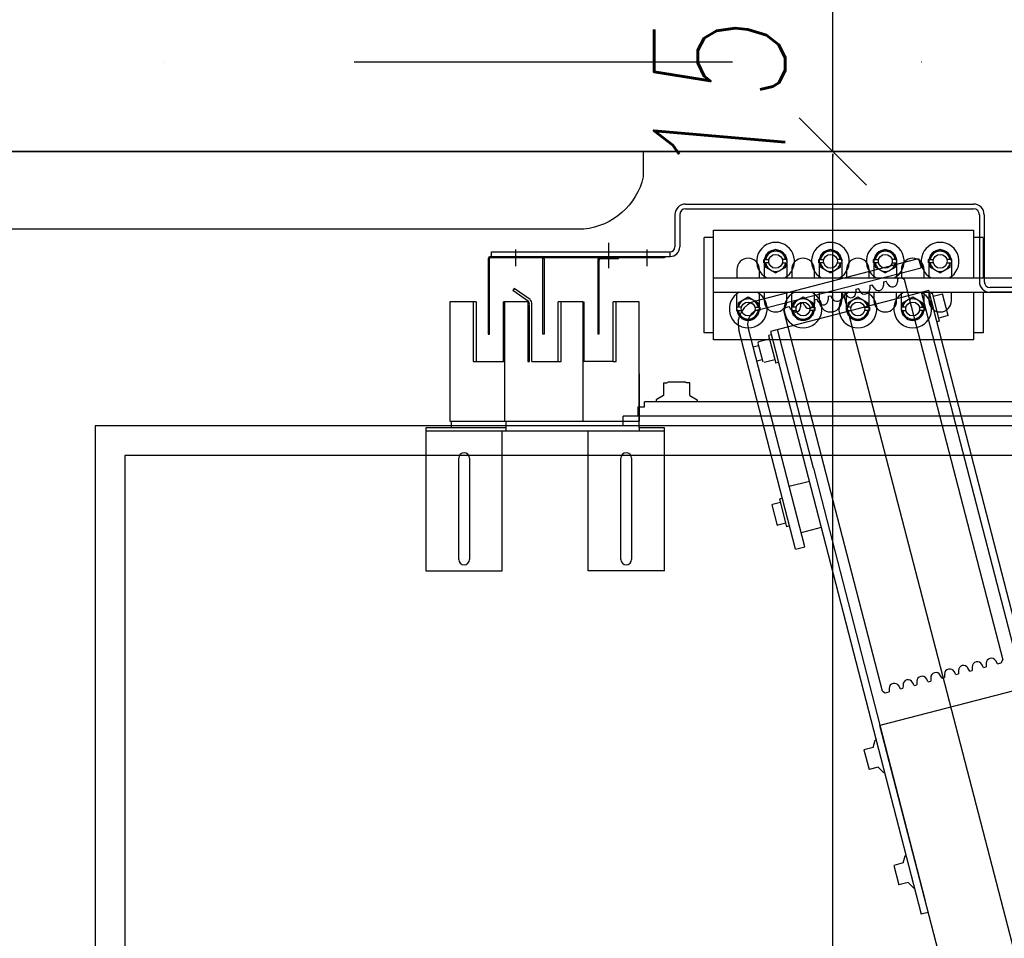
# Model space of a CAD drawing. Header units: millimetres. Extents: x 247761 to 294611, y 172579 to 236863.
# Tile 188 of 256: x 264717 to 265543, y 185720 to 186491. Entities that reach past the tile are written whole.
import ezdxf

# ---------------------------------------------------------------- set-up
doc = ezdxf.new("R2010")
doc.units = ezdxf.units.MM
doc.linetypes.add('ČERCHOVANÁ', pattern=[25.4, 12.7, -6.35, 0, -6.35])
for name, color, linetype in [('KOTY 50', 7, 'Continuous'), ('NOVÁ TENKÁ', 240, 'Continuous'), ('OSY', 7, 'Continuous'), ('ŽB', 3, 'Continuous')]:
    doc.layers.add(name, color=color, linetype=linetype)
doc.layers.add('PLOCHY_MISTNOSTI', color=180, linetype='Continuous', plot=False)
doc.styles.add('CS-ROMANS', font='romans.shx', dxfattribs={"width": 0.75, "oblique": 5})
doc.dimstyles.new('A_KÓTA_50', dxfattribs={"dimtxt": 110, "dimasz": 2, "dimexe": 100, "dimexo": 1500, "dimgap": 40, "dimtad": 1, "dimrnd": 1, "dimdsep": 46, "dimtxsty": 'CS-ROMANS', "dimblk": 'KOT_CARA20', "dimcen": 45, "dimse1": 1, "dimse2": 1, "dimclrd": 256, "dimclre": 256, "dimclrt": 256, "dimadec": 0, "dimazin": 0, "dimtfac": 1, "dimtix": 1, "dimtmove": 2, "dimatfit": 3, "dimldrblk": 'OBLIQUE', "dimfxl": 0, "dimtolj": 1, "dimarcsym": 0})

# ---------------------------------------------------------------- blocks, each defined once
blk = doc.blocks.new('KOT_CARA20')
for p, q in [((0, 20), (0, -20)), ((0, 0), (14.14, 14.14)), ((0, 0), (-14.14, -14.14))]:
    blk.add_line(p, q)
blk = doc.blocks.new('*D375')
at = {"layer": 'Defpoints', "color": 0, "ltscale": 5, "transparency": 16777216}
for p in [(265399.52, 186380.26), (265439.52, 186380.26), (265469.52, 183530.26)]:
    blk.add_point(p, dxfattribs=at)
at = {"layer": 'KOTY 50', "lineweight": -2, "ltscale": 5, "transparency": 16777216}
blk.add_line((265399.52, 183532.26), (265399.52, 186378.26), dxfattribs=at)
at = {"layer": 'KOTY 50', "lineweight": -2, "ltscale": 5, "transparency": 16777216, "xscale": 2, "yscale": 2, "zscale": 2}
for p, rotation in [((265399.52, 186380.26), 90), ((265399.52, 183530.26), 270)]:
    blk.add_blockref('KOT_CARA20', p, dxfattribs=dict(at, rotation=rotation))
at = {"layer": 'KOTY 50', "ltscale": 5, "transparency": 16777216, "insert": (265304.52, 184955.26), "char_height": 110, "attachment_point": 5, "rotation": 90, "style": 'CS-ROMANS'}
blk.add_mtext('\\A1;2850', dxfattribs=at)
blk = doc.blocks.new('_OBLIQUE')
at = {"color": 0, "linetype": 'ByBlock', "ltscale": 15}
blk.add_line((-0.5, -0.5), (0.5, 0.5), dxfattribs=at)
blk = doc.blocks.new('*D376')
at = {"layer": 'Defpoints', "color": 0, "ltscale": 5, "transparency": 16777216}
for p in [(265399.52, 186530.26), (265459.52, 186530.26), (265439.52, 186380.26)]:
    blk.add_point(p, dxfattribs=at)
at = {"layer": 'KOTY 50', "lineweight": -2, "ltscale": 5, "transparency": 16777216}
for p, q in [((265399.52, 186532.26), (265399.52, 186534.26)), ((265399.52, 186380.26), (265399.52, 186530.26)), ((265399.52, 186378.26), (265399.52, 186376.26))]:
    blk.add_line(p, q, dxfattribs=at)
at = {"layer": 'KOTY 50', "lineweight": -2, "ltscale": 5, "transparency": 16777216, "xscale": 2, "yscale": 2, "zscale": 2}
for p, rotation in [((265399.52, 186530.26), 270), ((265399.52, 186380.26), 90)]:
    blk.add_blockref('KOT_CARA20', p, dxfattribs=dict(at, rotation=rotation))
at = {"layer": 'KOTY 50', "ltscale": 5, "transparency": 16777216, "insert": (265304.52, 186455.26), "char_height": 110, "attachment_point": 5, "rotation": 90, "style": 'CS-ROMANS'}
blk.add_mtext('\\A1;150', dxfattribs=at)
blk = doc.blocks.new('ev výtah')
at = {"layer": 'NOVÁ TENKÁ'}
for p, q in [((31110.44, 12972.41), (28910.44, 12972.41)), ((31110.44, 11297.41), (31110.44, 12972.41)), ((31085.44, 12947.41), (28935.44, 12947.41)), ((31085.44, 11297.41), (31085.44, 12947.41)), ((31108.84, 12694.76), (30988.84, 12694.76)), ((30988.84, 12694.76), (30988.84, 12630.76)), ((31105.84, 12494.76), (31105.84, 12694.76)), ((31108.84, 12673.76), (31108.84, 12694.76)), ((31108.84, 12627.76), (31108.84, 12673.76)), ((31114.34, 12673.76), (31108.84, 12673.76)), ((30998.34, 12667.26), (31045.79, 12667.26)), ((31045.79, 12667.26), (31083.34, 12667.26)), ((31045.29, 12658.26), (30998.34, 12658.26)), ((31083.34, 12658.26), (31045.29, 12658.26)), ((31114.34, 12653.26), (31114.34, 12608.76)), ((31252.44, 12639.91), (31252.44, 12489.91)), ((31252.44, 12639.91), (31256.44, 12639.91)), ((31256.44, 12639.91), (31256.44, 12489.91)), ((30988.84, 12630.76), (31105.84, 12630.76)), ((31108.84, 12627.76), (31105.84, 12627.76)), ((31114.34, 12627.76), (31108.84, 12627.76)), ((31214.34, 12628.76), (31214.34, 12629.76)), ((31214.7, 12608.72), (31223.9, 12621.85)), ((31216.24, 12607.43), (31225.54, 12620.71)), ((31225.54, 12620.71), (31223.9, 12621.85)), ((31258.2, 12619.6), (31244.46, 12619.6)), ((31114.34, 12607.26), (31114.34, 12562.76)), ((31164.34, 12607.96), (31212.13, 12607.96)), ((31164.34, 12605.96), (31212.7, 12605.96)), ((31114.34, 12581.76), (31114.34, 12561.26)), ((31214.34, 12563.26), (31214.34, 12582.76)), ((30988.84, 12558.76), (31105.84, 12558.76)), ((30988.84, 12494.76), (30988.84, 12558.76)), ((30988.84, 12494.76), (30988.84, 12558.76)), ((31214.34, 12563.26), (31114.34, 12563.26)), ((31114.34, 12561.26), (31114.34, 12515.76)), ((31164.34, 12563.26), (31164.34, 12562.43)), ((31164.34, 12563.26), (31164.34, 12562.43)), ((31164.34, 12537.76), (31164.34, 12562.43)), ((31214.34, 12562.43), (31164.34, 12562.43)), ((31214.34, 12563.43), (31214.34, 12562.43)), ((31249.44, 12550.6), (31187.44, 12550.6)), ((31187.44, 12549.6), (31187.44, 12550.6)), ((31249.44, 12549.6), (31187.44, 12549.6)), ((31250.44, 12533.6), (31250.44, 12548.6)), ((31251.44, 12533.6), (31251.44, 12548.6)), ((31263.84, 12541.6), (31242.58, 12541.6)), ((31164.34, 12537.76), (31214.34, 12537.76)), ((31251.44, 12533.6), (31250.44, 12533.6)), ((30998.34, 12531.26), (31045.55, 12531.26)), ((31045.55, 12531.26), (31083.34, 12531.26)), ((31110.6, 12529.41), (31118.44, 12529.41)), ((31118.44, 12196.91), (31118.44, 12529.41)), ((31045.55, 12522.26), (30998.34, 12522.26)), ((31083.34, 12522.26), (31045.55, 12522.26)), ((31108.84, 12515.76), (31105.84, 12515.76)), ((31108.84, 12494.76), (31108.84, 12515.76)), ((31108.84, 12515.76), (31153.84, 12515.76)), ((31154.34, 12515.76), (31114.34, 12515.76)), ((31126.44, 12516.91), (31118.44, 12516.91)), ((31126.44, 12516.91), (31126.44, 12511.41)), ((31126.44, 12511.41), (31130.44, 12511.41)), ((31130.44, 12196.01), (31130.44, 12511.41)), ((31258.2, 12509.6), (31244.46, 12509.6)), ((31132.16, 12501.66), (31130.44, 12501.66)), ((31135.77, 12495.41), (31132.16, 12501.66)), ((30988.84, 12494.76), (31108.84, 12494.76)), ((31146.44, 12495.41), (31135.77, 12495.41)), ((31146.44, 12495.41), (31146.44, 12492.41)), ((31146.44, 12492.41), (31146.81, 12492.41)), ((31146.81, 12492.41), (31147.44, 12491.32)), ((31147.44, 12491.32), (31147.44, 12477.49)), ((31252.44, 12489.91), (31256.44, 12489.91)), ((31287.44, 12485.91), (31260.44, 12485.91)), ((31146.44, 12476.41), (31146.81, 12476.41)), ((31146.44, 12473.41), (31146.44, 12476.41)), ((31146.81, 12476.41), (31147.44, 12477.49)), ((31287.44, 12481.91), (31260.44, 12481.91)), ((31292.44, 12476.91), (31292.44, 12235.41)), ((31296.44, 12476.91), (31296.44, 12235.41)), ((31132.16, 12467.16), (31130.44, 12467.16)), ((31135.77, 12473.41), (31132.16, 12467.16)), ((31135.77, 12473.41), (31146.44, 12473.41)), ((31188.44, 12461.41), (31268.44, 12461.41)), ((31188.44, 12453.41), (31188.44, 12461.41)), ((31268.44, 12453.41), (31268.44, 12461.41)), ((31182.44, 12235.41), (31182.44, 12453.41)), ((31182.44, 12453.41), (31274.44, 12453.41)), ((31222.44, 12453.41), (31222.44, 11953.41)), ((31234.44, 12453.41), (31234.44, 11953.41)), ((31274.44, 12453.41), (31274.44, 12235.41)), ((31203.55, 12432.88), (31198.66, 12424.41)), ((31207.03, 12432.88), (31203.55, 12432.88)), ((31209.85, 12434.19), (31207.03, 12434.19)), ((31207.03, 12434.19), (31207.03, 12430.05)), ((31208.44, 12433.91), (31217.44, 12433.91)), ((31209.85, 12430.05), (31209.85, 12434.19)), ((31213.33, 12432.88), (31209.85, 12432.88)), ((31218.22, 12424.41), (31213.33, 12432.88)), ((31217.44, 12433.91), (31222.44, 12433.91)), ((31241.44, 12433.91), (31234.44, 12433.91)), ((31007.05, 12384.76), (31191.01, 12432.3)), ((31009.05, 12377.02), (31193.01, 12424.56)), ((31198.66, 12424.41), (31203.55, 12415.94)), ((31213.33, 12415.94), (31218.22, 12424.41)), ((31179.78, 12416.21), (31164.09, 12412.16)), ((31164.93, 12417.3), (31166.12, 12412.68)), ((31176.55, 12420.31), (31177.74, 12415.69)), ((31207.03, 12414.63), (31207.03, 12418.76)), ((31209.85, 12418.76), (31209.85, 12414.63)), ((31215.37, 12417.95), (31250.66, 12281.43)), ((31165.78, 12402.03), (31163.45, 12411.06)), ((31183.21, 12406.53), (31180.87, 12415.57)), ((31203.55, 12415.94), (31207.03, 12415.94)), ((31209.85, 12414.63), (31207.03, 12414.63)), ((31207.63, 12415.94), (31242.91, 12279.43)), ((31208.44, 12414.91), (31217.44, 12414.91)), ((31209.85, 12415.94), (31213.33, 12415.94)), ((31222.44, 12410.91), (31215.44, 12410.91)), ((31217.44, 12414.91), (31222.44, 12414.91)), ((31234.44, 12414.91), (31241.44, 12414.91)), ((31239.44, 12410.91), (31234.44, 12410.91)), ((31243.55, 12409.88), (31238.66, 12401.41)), ((31248.44, 12410.91), (31239.44, 12410.91)), ((31247.03, 12409.88), (31243.55, 12409.88)), ((31247.03, 12407.05), (31247.03, 12411.19)), ((31247.03, 12411.19), (31249.85, 12411.19)), ((31249.85, 12411.19), (31249.85, 12407.05)), ((31253.33, 12409.88), (31249.85, 12409.88)), ((31258.22, 12401.41), (31253.33, 12409.88)), ((31189.64, 12405.61), (30700.71, 12279.25)), ((31044.24, 12404.7), (31026.82, 12400.2)), ((31027.02, 12399.42), (31026.82, 12400.2)), ((31044.24, 12404.7), (31044.45, 12403.93)), ((31046.12, 12397.44), (31044.45, 12403.93)), ((31074.86, 12369.75), (31191.14, 12399.8)), ((31186.11, 12407.28), (31162.87, 12401.28)), ((31163.5, 12398.86), (31162.87, 12401.28)), ((31186.74, 12404.86), (31186.11, 12407.28)), ((31224, 12272.99), (31189.64, 12405.61)), ((31238.66, 12401.41), (31243.55, 12392.94)), ((31253.33, 12392.94), (31258.22, 12401.41)), ((30887.84, 12311.85), (31207.28, 12394.64)), ((31049.03, 12398.19), (31025.79, 12392.19)), ((31026.41, 12389.77), (31025.79, 12392.19)), ((31028.69, 12392.94), (31027.02, 12399.42)), ((31049.65, 12395.77), (31049.03, 12398.19)), ((31207.28, 12394.64), (31209.72, 12393.21)), ((31209.72, 12393.21), (31210.56, 12389.97)), ((31215.44, 12391.91), (31222.44, 12391.91)), ((31239.44, 12391.91), (31234.44, 12391.91)), ((31248.44, 12391.91), (31239.44, 12391.91)), ((31243.55, 12392.94), (31247.03, 12392.94)), ((31247.03, 12395.76), (31247.03, 12391.63)), ((31247.03, 12391.63), (31249.85, 12391.63)), ((31249.85, 12391.63), (31249.85, 12395.76)), ((31249.85, 12392.94), (31253.33, 12392.94)), ((31007.05, 12384.76), (31009.05, 12377.02)), ((31063.78, 12373.09), (31059.4, 12390.03)), ((31203.55, 12386.88), (31198.66, 12378.41)), ((31207.03, 12386.88), (31203.55, 12386.88)), ((31209.85, 12388.19), (31207.03, 12388.19)), ((31207.03, 12388.19), (31207.03, 12384.05)), ((31208.03, 12388.54), (31210.56, 12389.97)), ((31208.44, 12387.91), (31217.44, 12387.91)), ((31209.85, 12384.05), (31209.85, 12388.19)), ((31213.33, 12386.88), (31209.85, 12386.88)), ((31218.22, 12378.41), (31213.33, 12386.88)), ((31217.44, 12387.91), (31222.44, 12387.91)), ((31241.44, 12387.91), (31234.44, 12387.91)), ((31025.05, 12363.08), (31020.67, 12380.02)), ((31198.66, 12378.41), (31203.55, 12369.94)), ((31213.02, 12380.47), (31210.11, 12380.5)), ((31211.04, 12376.92), (31213.57, 12378.36)), ((31213.02, 12380.47), (31213.57, 12378.36)), ((31213.33, 12369.94), (31218.22, 12378.41)), ((31074.86, 12369.75), (30711.89, 12275.95)), ((31203.55, 12369.94), (31207.03, 12369.94)), ((31207.03, 12368.63), (31207.03, 12372.76)), ((31209.85, 12368.63), (31207.03, 12368.63)), ((31208.44, 12368.91), (31217.44, 12368.91)), ((31209.85, 12372.76), (31209.85, 12368.63)), ((31209.85, 12369.94), (31213.33, 12369.94)), ((31216.03, 12368.86), (31213.12, 12368.88)), ((31214.05, 12365.31), (31216.58, 12366.74)), ((31216.03, 12368.86), (31216.58, 12366.74)), ((31217.44, 12368.91), (31222.44, 12368.91)), ((31234.44, 12368.91), (31241.44, 12368.91)), ((31222.44, 12364.91), (31215.44, 12364.91)), ((31239.44, 12364.91), (31234.44, 12364.91)), ((31243.55, 12363.88), (31238.66, 12355.41)), ((31248.44, 12364.91), (31239.44, 12364.91)), ((31247.03, 12363.88), (31243.55, 12363.88)), ((31247.03, 12361.05), (31247.03, 12365.19)), ((31247.03, 12365.19), (31249.85, 12365.19)), ((31249.85, 12365.19), (31249.85, 12361.05)), ((31253.33, 12363.88), (31249.85, 12363.88)), ((31258.22, 12355.41), (31253.33, 12363.88)), ((31219.04, 12357.24), (31216.13, 12357.26)), ((31217.06, 12353.69), (31219.59, 12355.12)), ((31219.04, 12357.24), (31219.59, 12355.12)), ((31238.66, 12355.41), (31243.55, 12346.94)), ((31253.33, 12346.94), (31258.22, 12355.41)), ((28799.89, 11715.83), (31220.68, 12344.14)), ((31209.85, 12342.19), (31207.03, 12342.19)), ((31207.03, 12342.19), (31207.03, 12338.05)), ((31208.44, 12341.91), (31217.44, 12341.91)), ((31209.85, 12338.05), (31209.85, 12342.19)), ((31215.44, 12345.91), (31222.44, 12345.91)), ((31217.44, 12341.91), (31222.44, 12341.91)), ((31222.06, 12345.62), (31219.14, 12345.65)), ((31220.07, 12342.07), (31222.6, 12343.51)), ((31222.06, 12345.62), (31222.6, 12343.51)), ((31239.44, 12345.91), (31234.44, 12345.91)), ((31241.44, 12341.91), (31234.44, 12341.91)), ((31248.44, 12345.91), (31239.44, 12345.91)), ((31243.55, 12346.94), (31247.03, 12346.94)), ((31247.03, 12349.76), (31247.03, 12345.63)), ((31247.03, 12345.63), (31249.85, 12345.63)), ((31249.85, 12345.63), (31249.85, 12349.76)), ((31249.85, 12346.94), (31253.33, 12346.94)), ((31203.55, 12340.88), (31198.66, 12332.41)), ((31207.03, 12340.88), (31203.55, 12340.88)), ((31213.33, 12340.88), (31209.85, 12340.88)), ((31218.22, 12332.41), (31213.33, 12340.88)), ((31225.07, 12334.01), (31222.15, 12334.03)), ((31225.07, 12334.01), (31225.61, 12331.89)), ((30838.57, 12327.28), (30822.12, 12323.03)), ((30840.58, 12319.53), (30838.57, 12327.28)), ((31198.66, 12332.41), (31203.55, 12323.94)), ((31207.03, 12322.63), (31207.03, 12326.76)), ((31209.85, 12326.76), (31209.85, 12322.63)), ((31213.33, 12323.94), (31218.22, 12332.41)), ((31223.08, 12330.46), (31225.61, 12331.89)), ((30824.12, 12315.28), (30822.12, 12323.03)), ((30840.58, 12319.53), (30846.7, 12317.84)), ((30846.7, 12317.84), (30846.9, 12317.04)), ((31203.55, 12323.94), (31207.03, 12323.94)), ((31209.85, 12322.63), (31207.03, 12322.63)), ((31208.44, 12322.91), (31217.44, 12322.91)), ((31209.85, 12323.94), (31213.33, 12323.94)), ((31222.44, 12318.91), (31215.44, 12318.91)), ((31217.44, 12322.91), (31222.44, 12322.91)), ((31228.08, 12322.39), (31225.16, 12322.42)), ((31226.09, 12318.84), (31228.63, 12320.28)), ((31228.08, 12322.39), (31228.63, 12320.28)), ((31234.44, 12322.91), (31241.44, 12322.91)), ((31239.44, 12318.91), (31234.44, 12318.91)), ((31243.55, 12317.88), (31238.66, 12309.41)), ((31248.44, 12318.91), (31239.44, 12318.91)), ((31247.03, 12317.88), (31243.55, 12317.88)), ((31247.03, 12315.05), (31247.03, 12319.19)), ((31247.03, 12319.19), (31249.85, 12319.19)), ((31249.85, 12319.19), (31249.85, 12315.05)), ((31253.33, 12317.88), (31249.85, 12317.88)), ((31258.22, 12309.41), (31253.33, 12317.88)), ((28799.14, 11779.89), (30859.05, 12313.98)), ((30824.12, 12315.28), (30819.59, 12310.83)), ((30819.59, 12310.83), (30819.79, 12310.03)), ((30890.33, 12192.96), (30859.05, 12313.98)), ((30887.84, 12311.84), (30886.41, 12309.41)), ((30886.41, 12309.41), (30887.24, 12306.17)), ((31231.09, 12310.78), (31228.18, 12310.8)), ((31231.09, 12310.78), (31231.64, 12308.66)), ((31238.66, 12309.41), (31243.55, 12300.94)), ((31253.33, 12300.94), (31258.22, 12309.41)), ((30741.76, 12302.26), (30725.3, 12298)), ((30743.76, 12294.51), (30741.76, 12302.26)), ((30890.16, 12306.15), (30887.24, 12306.17)), ((31229.1, 12307.22), (31231.64, 12308.66)), ((31243.55, 12300.94), (31247.03, 12300.94)), ((31247.03, 12303.76), (31247.03, 12299.63)), ((31249.85, 12299.63), (31249.85, 12303.76)), ((31249.85, 12300.94), (31253.33, 12300.94)), ((30727.3, 12290.26), (30725.3, 12298)), ((30743.76, 12294.51), (30749.88, 12292.81)), ((30749.88, 12292.81), (30750.08, 12292.02)), ((30889.71, 12296.67), (30892.24, 12298.11)), ((30889.71, 12296.67), (30890.25, 12294.55)), ((30893.17, 12294.53), (30890.25, 12294.55)), ((31233.5, 12293.49), (30914.06, 12210.69)), ((31203.55, 12294.88), (31198.66, 12286.41)), ((31207.03, 12294.88), (31203.55, 12294.88)), ((31209.85, 12296.19), (31207.03, 12296.19)), ((31207.03, 12296.19), (31207.03, 12292.05)), ((31208.44, 12295.91), (31217.44, 12295.91)), ((31209.85, 12292.05), (31209.85, 12296.19)), ((31213.33, 12294.88), (31209.85, 12294.88)), ((31218.22, 12286.41), (31213.33, 12294.88)), ((31215.44, 12299.91), (31222.44, 12299.91)), ((31217.44, 12295.91), (31222.44, 12295.91)), ((31234.1, 12299.16), (31231.19, 12299.18)), ((31234.94, 12295.92), (31233.5, 12293.49)), ((31234.1, 12299.16), (31234.94, 12295.92)), ((31239.44, 12299.91), (31234.44, 12299.91)), ((31241.44, 12295.91), (31234.44, 12295.91)), ((31248.44, 12299.91), (31239.44, 12299.91)), ((31247.03, 12299.63), (31249.85, 12299.63)), ((30727.3, 12290.26), (30722.77, 12285.81)), ((30722.77, 12285.81), (30722.97, 12285.01)), ((30892.72, 12285.05), (30895.25, 12286.49)), ((30892.72, 12285.05), (30893.27, 12282.94)), ((31198.66, 12286.41), (31203.55, 12277.94)), ((31213.33, 12277.94), (31218.22, 12286.41)), ((29162.43, 11744.97), (31222.42, 12279.09)), ((30702.21, 12273.44), (30700.71, 12279.25)), ((30896.18, 12282.91), (30893.27, 12282.94)), ((31203.55, 12277.94), (31207.03, 12277.94)), ((31207.03, 12276.63), (31207.03, 12280.76)), ((31209.85, 12276.63), (31207.03, 12276.63)), ((31208.44, 12276.91), (31217.44, 12276.91)), ((31209.85, 12280.76), (31209.85, 12276.63)), ((31209.85, 12277.94), (31213.33, 12277.94)), ((31217.44, 12276.91), (31222.44, 12276.91)), ((31234.44, 12276.91), (31241.44, 12276.91)), ((31250.66, 12281.43), (31242.91, 12279.43)), ((30734.99, 12146.61), (31224, 12272.99)), ((30895.73, 12273.44), (30898.26, 12274.87)), ((30895.73, 12273.44), (30896.28, 12271.32)), ((30899.19, 12271.3), (30896.28, 12271.32)), ((31198.41, 12263.8), (31221.64, 12269.8)), ((31222.44, 12272.91), (31215.44, 12272.91)), ((31219.22, 12269.18), (31221.22, 12261.43)), ((31221.02, 12272.22), (31221.64, 12269.8)), ((31239.44, 12272.91), (31234.44, 12272.91)), ((31243.55, 12271.88), (31238.66, 12263.41)), ((31248.44, 12272.91), (31239.44, 12272.91)), ((31247.03, 12271.88), (31243.55, 12271.88)), ((31247.03, 12269.05), (31247.03, 12273.19)), ((31247.03, 12273.19), (31249.85, 12273.19)), ((31249.85, 12273.19), (31249.85, 12269.05)), ((31253.33, 12271.88), (31249.85, 12271.88)), ((31258.22, 12263.41), (31253.33, 12271.88)), ((30898.74, 12261.82), (30901.27, 12263.26)), ((30898.74, 12261.82), (30899.29, 12259.71)), ((30902.2, 12259.68), (30899.29, 12259.71)), ((31197.78, 12266.22), (31198.41, 12263.8)), ((31202.83, 12256.68), (31200.83, 12264.42)), ((31202.83, 12256.68), (31221.22, 12261.43)), ((31238.66, 12263.41), (31243.55, 12254.94)), ((31253.33, 12254.94), (31258.22, 12263.41)), ((30901.75, 12250.21), (30904.28, 12251.64)), ((31215.44, 12253.91), (31222.44, 12253.91)), ((31239.44, 12253.91), (31234.44, 12253.91)), ((31248.44, 12253.91), (31239.44, 12253.91)), ((31243.55, 12254.94), (31247.03, 12254.94)), ((31247.03, 12257.76), (31247.03, 12253.63)), ((31247.03, 12253.63), (31249.85, 12253.63)), ((31249.85, 12253.63), (31249.85, 12257.76)), ((31249.85, 12254.94), (31253.33, 12254.94)), ((30901.75, 12250.21), (30902.3, 12248.09)), ((30905.21, 12248.07), (30902.3, 12248.09)), ((30904.76, 12238.59), (30907.29, 12240.03)), ((30904.76, 12238.59), (30905.31, 12236.47)), ((30908.22, 12236.45), (30905.31, 12236.47)), ((31222.44, 12235.41), (31182.44, 12235.41)), ((31188.44, 12227.41), (31188.44, 12235.41)), ((31274.44, 12235.41), (31234.44, 12235.41)), ((31268.44, 12227.41), (31268.44, 12235.41)), ((30907.77, 12226.97), (30910.31, 12228.41)), ((30907.77, 12226.97), (30908.32, 12224.86)), ((31222.44, 12227.41), (31188.44, 12227.41)), ((31287.44, 12230.41), (31231.44, 12230.41)), ((31287.44, 12226.41), (31231.44, 12226.41)), ((31268.44, 12227.41), (31234.44, 12227.41)), ((30911.23, 12224.83), (30908.32, 12224.86)), ((31226.44, 11914.41), (31226.44, 12221.41)), ((30910.78, 12215.36), (30913.32, 12216.79)), ((30910.78, 12215.36), (30911.62, 12212.12)), ((30911.62, 12212.12), (30914.06, 12210.69))]:
    blk.add_line(p, q, dxfattribs=at)
at = {"layer": 'NOVÁ TENKÁ', "ltscale": 0.25}
blk.add_lwpolyline([(31319.2, 13092.41), (31340.44, 13092.41), (31340.44, 12512.41), (31319.2, 12512.41), (31319.2, 12512.41, -0.320438), (31275.44, 12562.34), (31275.44, 12562.34), (31275.44, 13042.47), (31275.44, 13042.47, -0.320438), (31319.2, 13092.41)], format="xyb", close=True, dxfattribs=at)
at = {"layer": 'NOVÁ TENKÁ'}
for points in [[(31214.34, 12655.26), (31214.34, 12674.76), (31114.34, 12674.76), (31114.34, 12653.26)], [(31214.34, 12652.76), (31214.34, 12655.26), (31164.34, 12655.26), (31164.34, 12628.76)], [(31214.34, 12652.76), (31164.34, 12652.76), (31164.34, 12629.76), (31214.34, 12629.76)], [(31250.44, 12642.6), (31187.44, 12642.6), (31187.44, 12641.6), (31250.44, 12641.6)], [(31252.44, 12640.6), (31252.44, 12494.6), (31251.44, 12494.6), (31251.44, 12640.6)], [(31214.34, 12608.44), (31214.34, 12628.76), (31114.34, 12628.76), (31114.34, 12607.26)], [(31214.34, 12608.44), (31214.34, 12609.26), (31164.34, 12609.26), (31164.34, 12607.96)], [(31164.34, 12605.96), (31164.34, 12583.76), (31214.34, 12583.76)], [(31164.34, 12605.96), (31164.34, 12581.26), (31214.34, 12581.26), (31214.34, 12583.76)], [(31250.44, 12595.6), (31187.44, 12595.6), (31187.44, 12596.6), (31250.44, 12596.6)], [(31154.34, 12515.76), (31214.34, 12515.76), (31214.34, 12537.76)], [(31164.34, 12537.76), (31164.34, 12535.26), (31214.34, 12535.26), (31214.34, 12537.76)], [(31164.34, 12537.76), (31164.34, 12535.26), (31214.34, 12535.26), (31214.34, 12537.76)], [(31222.44, 11914.41), (31222.44, 11965.91), (31222.44, 12092.91), (31222.44, 12221.41)]]:
    blk.add_lwpolyline(points, dxfattribs=at)
for centre in [(31208.44, 12424.41), (31248.44, 12401.41), (31208.44, 12378.41), (31248.44, 12355.41), (31208.44, 12332.41), (31248.44, 12309.41), (31208.44, 12286.41), (31248.44, 12263.41)]:
    blk.add_circle(centre, 5.82, dxfattribs=at)
for centre, radius, start, end in [((30998.34, 12662.76), 4.5, 90, 180), ((31083.34, 12662.76), 4.5, 0, 90), ((30998.34, 12662.76), 4.5, 180, 270), ((31083.34, 12662.76), 4.5, 270, 0), ((31250.44, 12640.6), 2, 0, 90), ((31250.44, 12640.6), 1, 0, 90), ((31212.7, 12610.96), 5, 270, 315), ((31212.71, 12610.96), 3, 270, 315.01696), ((31250.44, 12597.6), 1, 270, 0), ((31250.44, 12597.6), 2, 270, 300), ((31250.44, 12597.6), 2, 300, 0), ((31249.44, 12548.6), 2, 0, 90), ((31249.44, 12548.6), 1, 0, 90), ((30998.34, 12526.76), 4.5, 90, 180), ((30998.34, 12526.76), 4.5, 180, 270), ((31083.34, 12526.76), 4.5, 0, 90), ((31083.34, 12526.76), 4.5, 270, 0), ((31260.44, 12489.91), 8, 180, 270), ((31260.44, 12489.91), 4, 180, 270), ((31287.44, 12476.91), 9, 0, 90), ((31287.44, 12476.91), 5, 0, 90), ((31196.01, 12412.94), 20, 14.4904, 104.4904), ((31208.44, 12424.41), 15.88, 28.17805, 331.82195), ((31208.44, 12424.41), 9.5, 90, 180), ((31208.44, 12424.41), 8.47, 99.59407, 260.40593), ((31208.44, 12424.41), 8.47, 279.59407, 80.40593), ((31241.44, 12424.41), 9.5, 0, 90), ((31196.01, 12412.94), 12, 14.4904, 104.4904), ((31208.44, 12424.41), 9.5, 180, 270), ((31241.44, 12424.41), 9.5, 270, 0), ((31180, 12415.34), 0.9, 14.4904, 104.4904), ((31248.44, 12401.41), 15.88, 208.17805, 151.82195), ((31215.44, 12401.41), 9.5, 90, 180), ((31248.44, 12401.41), 8.47, 99.59407, 260.40593), ((31248.44, 12401.41), 9.5, 0, 90), ((31248.44, 12401.41), 8.47, 279.59407, 80.40593), ((31215.44, 12401.41), 9.5, 180, 270), ((31248.44, 12401.41), 9.5, 270, 0), ((31208.44, 12378.41), 15.88, 28.17805, 331.82195), ((31208.44, 12378.41), 9.5, 90, 180), ((31208.44, 12378.41), 8.47, 99.59407, 260.40593), ((31210.15, 12384.8), 4.3, 119.53105, 269.53105), ((31208.44, 12378.41), 8.47, 279.59407, 80.40593), ((31241.44, 12378.41), 9.5, 0, 90), ((31208.44, 12378.41), 9.5, 180, 270), ((31213.16, 12373.18), 4.3, 119.53105, 269.53105), ((31241.44, 12378.41), 9.5, 270, 0), ((31248.44, 12355.41), 15.88, 208.17805, 151.82195), ((31215.44, 12355.41), 9.5, 90, 180), ((31216.17, 12361.56), 4.3, 119.53105, 269.53105), ((31248.44, 12355.41), 8.47, 99.59407, 260.40593), ((31248.44, 12355.41), 9.5, 0, 90), ((31248.44, 12355.41), 8.47, 279.59407, 80.40593), ((31215.44, 12355.41), 9.5, 180, 270), ((31219.18, 12349.95), 4.3, 119.53105, 269.53105), ((31248.44, 12355.41), 9.5, 270, 0), ((31208.44, 12332.41), 15.88, 28.17805, 331.82195), ((31208.44, 12332.41), 9.5, 90, 180), ((31222.19, 12338.33), 4.3, 119.53105, 269.53105), ((31241.44, 12332.41), 9.5, 0, 90), ((31208.44, 12332.41), 8.47, 99.59407, 260.40593), ((31208.44, 12332.41), 8.47, 279.59407, 80.40593), ((31208.44, 12332.41), 9.5, 180, 270), ((31225.2, 12326.72), 4.3, 119.53105, 269.53105), ((31248.44, 12309.41), 15.88, 208.17805, 151.82195), ((31241.44, 12332.41), 9.5, 270, 0), ((31215.44, 12309.41), 9.5, 90, 180), ((31228.21, 12315.1), 4.3, 119.53105, 269.53105), ((31248.44, 12309.41), 8.47, 99.59407, 260.40593), ((31248.44, 12309.41), 9.5, 0, 90), ((31248.44, 12309.41), 8.47, 279.59407, 80.40593), ((31215.44, 12309.41), 9.5, 180, 270), ((31248.44, 12309.41), 9.5, 270, 0), ((30890.12, 12301.85), 4.3, 299.53105, 89.53105), ((31208.44, 12286.41), 15.88, 28.17805, 331.82195), ((31231.22, 12303.48), 4.3, 119.53105, 269.53105), ((30893.13, 12290.23), 4.3, 299.53105, 89.53105), ((31208.44, 12286.41), 9.5, 90, 180), ((31208.44, 12286.41), 8.47, 99.59407, 260.40593), ((31208.44, 12286.41), 8.47, 279.59407, 80.40593), ((31241.44, 12286.41), 9.5, 0, 90), ((31208.44, 12286.41), 9.5, 180, 270), ((31241.44, 12286.41), 9.5, 270, 0), ((30896.14, 12278.62), 4.3, 299.53105, 89.53105), ((31248.44, 12263.41), 15.88, 208.17805, 151.82195), ((30899.15, 12267), 4.3, 299.53105, 89.53105), ((31215.44, 12263.41), 9.5, 90, 180), ((31248.44, 12263.41), 8.47, 99.59407, 260.40593), ((31248.44, 12263.41), 9.5, 0, 90), ((31248.44, 12263.41), 8.47, 279.59407, 80.40593), ((30902.16, 12255.38), 4.3, 299.53105, 89.53105), ((31215.44, 12263.41), 9.5, 180, 270), ((31248.44, 12263.41), 9.5, 270, 0), ((30905.18, 12243.77), 4.3, 299.53105, 89.53105), ((30908.19, 12232.15), 4.3, 299.53105, 89.53105), ((31287.44, 12235.41), 9, 270, 0), ((31287.44, 12235.41), 5, 270, 0), ((31231.44, 12221.41), 9, 90, 180), ((31231.44, 12221.41), 5, 90, 180), ((30911.2, 12220.53), 4.3, 299.53105, 89.53105)]:
    blk.add_arc(centre, radius, start, end, dxfattribs=at)

msp = doc.modelspace()

# ---------------------------------------------------------------- linework, layer by layer
at = {"layer": 'OSY', "linetype": 'ČERCHOVANÁ', "ltscale": 25}
msp.add_line((276747.073, 186455.259), (249108.101, 186455.259), dxfattribs=at)
at = {"layer": 'PLOCHY_MISTNOSTI', "ltscale": 5}
msp.add_lwpolyline([(264560.517, 183530.259), (266660.517, 183530.259), (266660.517, 186380.259), (264560.517, 186380.259)], close=True, dxfattribs=at)
at = {"layer": 'ŽB'}
msp.add_line((264560.517, 186380.259), (266660.517, 186380.259), dxfattribs=at)

# ---------------------------------------------------------------- block references
at = {"layer": 'NOVÁ TENKÁ', "rotation": 90}
msp.add_blockref('ev výtah', (277752.924, 155039.82), dxfattribs=at)

# ---------------------------------------------------------------- dimensions: what is measured, and where the dimension line sits
at = {"layer": 'KOTY 50', "ltscale": 5}
for base, p1, p2, picture, middle in [((265399.519, 186530.259), (265439.519, 186380.259), (265459.519, 186530.259), '*D376', (265304.519, 186455.259)), ((265399.519, 186380.259), (265469.519, 183530.259), (265439.519, 186380.259), '*D375', (265304.519, 184955.259))]:
    dim = msp.add_linear_dim(base=base, p1=p1, p2=p2, angle=90, dimstyle='A_KÓTA_50', dxfattribs=at)
    dim.commit()
    dim.dimension.update_dxf_attribs({"geometry": picture, "text_midpoint": middle})

doc.saveas('drawing.dxf')
